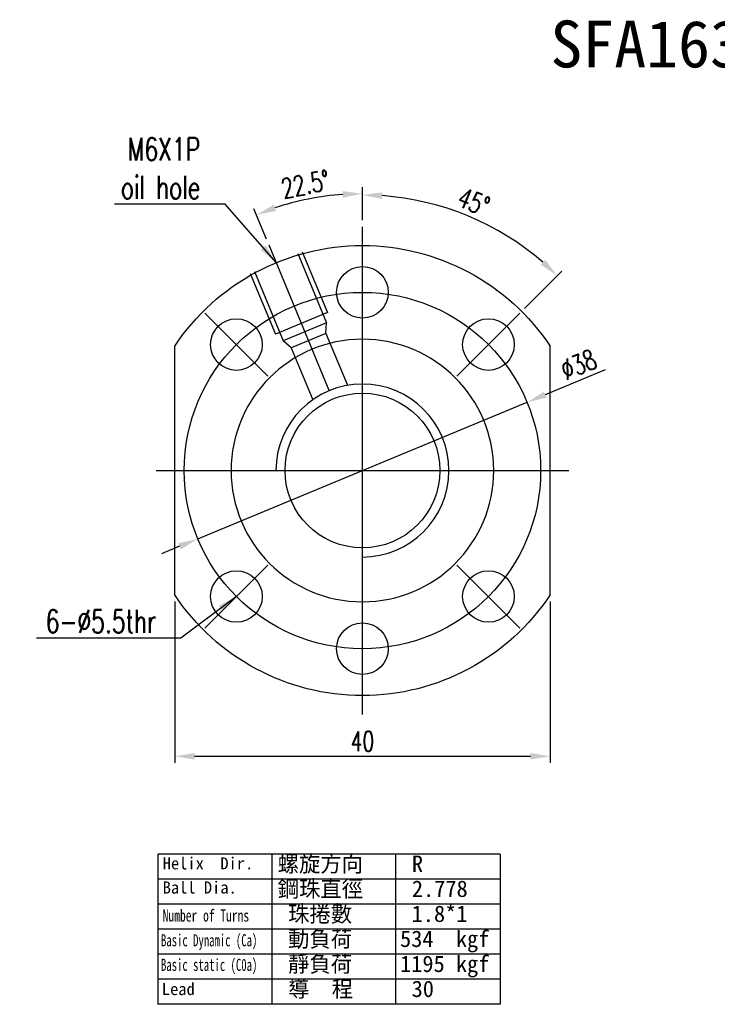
# Model space of a CAD drawing. Extents: x -230 to 1045, y -483 to 643.
# Tile 1 of 48: x -230 to -155, y 40 to 145. Entities that reach past the tile are written whole.
import ezdxf
from ezdxf.lldxf.tags import DXFTag

# ---------------------------------------------------------------- set-up
doc = ezdxf.new("R2010")
doc.units = 0
doc.header["$LTSCALE"] = 2
doc.header["$MEASUREMENT"] = 0
for name, color, linetype in [('CL', 1, 'CENTER'), ('DIM', 4, 'Continuous'), ('HID', 2, 'DASHED'), ('OUT', 3, 'Continuous')]:
    doc.layers.add(name, color=color, linetype=linetype)
doc.styles.add('DIM-7', font='SIMPLEX.shx', dxfattribs={"width": 0.7, "bigfont": 'chineset.shx'})
doc.styles.add('T', font='txt')
tags = doc.linetypes.add('CENTER', pattern=[2, 1.25, -0.25, 0.25, -0.25]).pattern_tags.tags
tags[10:11] = [DXFTag(74, 4), DXFTag(75, 0), DXFTag(340, '0'), DXFTag(46, 0.0), DXFTag(50, 0.0), DXFTag(44, 0.0), DXFTag(45, 0.0)]
tags[8:9] = [DXFTag(74, 4), DXFTag(75, 0), DXFTag(340, '0'), DXFTag(46, 0.0), DXFTag(50, 0.0), DXFTag(44, 0.0), DXFTag(45, 0.0)]
tags[6:7] = [DXFTag(74, 4), DXFTag(75, 0), DXFTag(340, '0'), DXFTag(46, 0.0), DXFTag(50, 0.0), DXFTag(44, 0.0), DXFTag(45, 0.0)]
tags[4:5] = [DXFTag(74, 4), DXFTag(75, 0), DXFTag(340, '0'), DXFTag(46, 0.0), DXFTag(50, 0.0), DXFTag(44, 0.0), DXFTag(45, 0.0)]
tags = doc.linetypes.add('DASHED', pattern=[0.75, 0.5, -0.25]).pattern_tags.tags
tags[6:7] = [DXFTag(74, 4), DXFTag(75, 0), DXFTag(340, '0'), DXFTag(46, 0.0), DXFTag(50, 0.0), DXFTag(44, 0.0), DXFTag(45, 0.0)]
tags[4:5] = [DXFTag(74, 4), DXFTag(75, 0), DXFTag(340, '0'), DXFTag(46, 0.0), DXFTag(50, 0.0), DXFTag(44, 0.0), DXFTag(45, 0.0)]
doc.dimstyles.new('CNS', dxfattribs={"dimscale": 0.7, "dimtxt": 3, "dimasz": 3, "dimexe": 1, "dimexo": 1, "dimgap": 1.5, "dimtad": 1, "dimdsep": 46, "dimtxsty": 'DIM-7', "dimcen": 0.09, "dimclrd": 4, "dimclre": 4, "dimclrt": 4, "dimadec": 0, "dimazin": 2, "dimtfac": 1, "dimtmove": 0, "dimatfit": 3, "dimfxl": 0, "dimtvp": 0.971429, "dimtolj": 1, "dimarcsym": 0})

# ---------------------------------------------------------------- blocks, each defined once
blk = doc.blocks.new('*D15')
at = {"layer": 'DEFPOINTS', "color": 0, "transparency": 16777216}
for p in [(-175.63, 103.94), (-210.73, 89.38)]:
    blk.add_point(p, dxfattribs=at)
at = {"layer": 'DIM', "color": 7, "lineweight": -2, "transparency": 16777216}
for p, q in [((-167.29, 107.4), (-173.69, 104.75)), ((-210.73, 89.38), (-175.63, 103.94)), ((-212.67, 88.58), (-214.61, 87.77))]:
    blk.add_line(p, q, dxfattribs=at)
at = {"layer": 'DIM', "color": 7, "transparency": 16777216}
for points in [[(-173.83, 105.07), (-173.56, 104.42), (-175.63, 103.94)], [(-212.8, 88.9), (-212.54, 88.25), (-210.73, 89.38)]]:
    blk.add_solid(points, dxfattribs=at)
at = {"layer": 'DIM', "color": 7, "transparency": 16777216, "insert": (-170.14, 107.96), "char_height": 2.1, "attachment_point": 5, "rotation": 22.5316, "style": 'DIM-7'}
blk.add_mtext('\\A1;∅38', dxfattribs=at)
blk = doc.blocks.new('*D16')
at = {"layer": 'DEFPOINTS', "color": 0, "transparency": 16777216}
for p in [(-213.18, 83.4), (-173.18, 83.4), (-173.18, 66.19)]:
    blk.add_point(p, dxfattribs=at)
at = {"layer": 'DIM', "color": 7, "lineweight": -2, "transparency": 16777216}
for p, q in [((-213.18, 82.7), (-213.18, 65.49)), ((-173.18, 82.7), (-173.18, 65.49)), ((-211.08, 66.19), (-175.28, 66.19))]:
    blk.add_line(p, q, dxfattribs=at)
at = {"layer": 'DIM', "color": 7, "transparency": 16777216}
for points in [[(-211.08, 66.54), (-211.08, 65.84), (-213.18, 66.19)], [(-175.28, 66.54), (-175.28, 65.84), (-173.18, 66.19)]]:
    blk.add_solid(points, dxfattribs=at)
at = {"layer": 'DIM', "color": 7, "transparency": 16777216, "insert": (-193.18, 67.8), "char_height": 2.1, "attachment_point": 5, "style": 'DIM-7'}
blk.add_mtext('\\A1;40', dxfattribs=at)
blk = doc.blocks.new('*D23')
at = {"layer": 'DEFPOINTS', "color": 0, "transparency": 16777216}
for p in [(-197.03, 125.93), (-193.18, 122.66), (-203.13, 120.68), (-196.71, 105.19), (-193.18, 70.66)]:
    blk.add_point(p, dxfattribs=at)
at = {"layer": 'DIM', "color": 7, "lineweight": -2, "transparency": 16777216}
for p, q in [((-193.18, 123.36), (-193.18, 126.88)), ((-203.4, 121.33), (-204.75, 124.58))]:
    blk.add_line(p, q, dxfattribs=at)
blk.add_arc((-193.18, 96.66), 29.52, 94.0768, 108.4232, dxfattribs=at)
at = {"layer": 'DIM', "color": 7, "transparency": 16777216}
for points in [[(-195.29, 126.46), (-195.27, 125.76), (-193.18, 126.18)], [(-202.39, 124.34), (-202.63, 125), (-204.48, 123.94)]]:
    blk.add_solid(points, dxfattribs=at)
at = {"layer": 'DIM', "color": 7, "transparency": 16777216, "insert": (-199.25, 127.19), "char_height": 2.1, "attachment_point": 5, "rotation": 11.25, "style": 'DIM-7'}
blk.add_mtext('\\A1;22.5°', dxfattribs=at)
blk = doc.blocks.new('*D24')
at = {"layer": 'DEFPOINTS', "color": 0, "transparency": 16777216}
for p in [(-193.18, 122.66), (-178.49, 122.11), (-176.39, 113.46), (-183.1, 106.74), (-193.18, 70.66)]:
    blk.add_point(p, dxfattribs=at)
at = {"layer": 'DIM', "color": 7, "lineweight": -2, "transparency": 16777216}
for p, q in [((-193.18, 123.36), (-193.18, 126.75)), ((-175.89, 113.95), (-171.91, 117.94))]:
    blk.add_line(p, q, dxfattribs=at)
blk.add_arc((-193.18, 96.66), 29.39, 49.0951, 85.9049, dxfattribs=at)
at = {"layer": 'DIM', "color": 7, "transparency": 16777216}
for points in [[(-191.09, 125.63), (-191.07, 126.33), (-193.18, 126.05)], [(-173.7, 119.13), (-174.18, 118.62), (-172.4, 117.44)]]:
    blk.add_solid(points, dxfattribs=at)
at = {"layer": 'DIM', "color": 7, "transparency": 16777216, "insert": (-181.32, 125.3), "char_height": 2.1, "attachment_point": 5, "rotation": 337.5, "style": 'DIM-7'}
blk.add_mtext('\\A1;45°', dxfattribs=at)

msp = doc.modelspace()

# ---------------------------------------------------------------- linework, layer by layer
at = {"layer": 'CL', "color": 7}
for p, q in [((-193.181, 70.662), (-193.181, 122.662)), ((-196.711, 105.185), (-203.131, 120.683)), ((-203.257, 106.739), (-209.975, 113.456)), ((-183.104, 106.739), (-176.387, 113.456)), ((-215.181, 96.662), (-171.181, 96.662)), ((-203.257, 86.586), (-209.975, 79.869)), ((-183.104, 86.586), (-176.387, 79.869))]:
    msp.add_line(p, q, dxfattribs=at)
msp.add_circle((-193.181, 96.662), 19, dxfattribs=at)
at = {"layer": 'DIM', "color": 7}
for p, q in [((-178.497, 55.753), (-215.001, 55.753)), ((-215.001, 55.753), (-215.001, 39.74)), ((-202.833, 55.753), (-202.833, 39.74)), ((-189.665, 55.753), (-189.665, 39.74)), ((-178.497, 55.753), (-178.497, 39.74)), ((-178.497, 53.084), (-215.001, 53.084)), ((-178.497, 50.415), (-215.001, 50.415)), ((-178.497, 47.747), (-215.001, 47.747)), ((-178.497, 45.078), (-215.001, 45.078)), ((-178.497, 42.409), (-215.001, 42.409)), ((-178.497, 39.74), (-215.001, 39.74))]:
    msp.add_line(p, q, dxfattribs=at)
msp.add_arc((-193.181, 96.662), 9.225, 270, 180, dxfattribs=at)
at = {"layer": 'HID', "color": 7, "linetype": 'DASHED', "ltscale": 1.647829}
for p, q in [((-200.055, 119.792), (-196.994, 112.401)), ((-199.594, 119.983), (-196.915, 113.516)), ((-205.137, 117.687), (-202.458, 111.22)), ((-204.675, 117.879), (-201.613, 110.488)), ((-196.915, 113.516), (-202.458, 111.22)), ((-196.994, 112.401), (-201.613, 110.488)), ((-197.073, 111.286), (-196.994, 112.401)), ((-200.769, 109.755), (-201.613, 110.488)), ((-197.073, 111.286), (-200.769, 109.755)), ((-197.073, 111.286), (-194.779, 105.748)), ((-200.769, 109.755), (-198.475, 104.217))]:
    msp.add_line(p, q, dxfattribs=at)
at = {"layer": 'HID', "color": 7, "linetype": 'DASHED', "ltscale": 0.009698}
msp.add_line((-181.297, 75.811), (-181.308, 75.838), dxfattribs=at)
msp.add_line((-181.297, 75.811), (-181.308, 75.838), dxfattribs=at)
at = {"layer": 'HID', "color": 7}
msp.add_line((-181.295, 75.807), (-181.297, 75.811), dxfattribs=at)
msp.add_line((-181.295, 75.807), (-181.297, 75.811), dxfattribs=at)
for points in [[(-187.281, 102.429), (-187.231, 102.378), (-187.182, 102.327), (-187.134, 102.274)], [(-187.281, 102.429), (-187.228, 102.375), (-187.175, 102.319), (-187.124, 102.264)], [(-187.281, 102.429), (-187.228, 102.375), (-187.175, 102.319), (-187.124, 102.264)]]:
    msp.add_open_spline(points, degree=3, dxfattribs=at)
at = {"layer": 'OUT', "color": 7}
for p, q in [((-213.181, 83.396), (-213.181, 109.929)), ((-173.181, 83.396), (-173.181, 109.929))]:
    msp.add_line(p, q, dxfattribs=at)
for centre, radius in [((-193.181, 115.662), 2.75), ((-206.616, 110.097), 2.75), ((-179.746, 110.097), 2.75), ((-193.181, 96.662), 8.25), ((-206.616, 83.227), 2.75), ((-179.746, 83.227), 2.75), ((-193.181, 77.662), 2.75)]:
    msp.add_circle(centre, radius, dxfattribs=at)
at = {"layer": 'OUT', "color": 7, "extrusion": (6.12303e-17, 0, -1)}
msp.add_circle((193.181, 96.662), 14, dxfattribs=at)
for start, end in [(33.55731, 146.44269), (213.55731, 326.44269)]:
    msp.add_arc((193.181, 96.662), 24, start, end, dxfattribs=at)

# ---------------------------------------------------------------- texts
at = {"color": 7, "style": 'T'}
msp.add_text('SFA1630', height=5, dxfattribs=at).set_placement((-173.136, 139.651))
at = {"layer": 'DIM', "color": 7, "style": 'T'}
for s, height, p in [('螺旋方向', 1.75, (-202.215, 53.859)), ('Helix  Dir.', 1.29024, (-214.471, 54.129)), ('R', 1.75, (-187.909, 53.859)), ('Ball Dia.', 1.2902, (-214.471, 51.553)), ('鋼珠直徑', 1.75, (-202.215, 51.19)), ('2.778', 1.75, (-187.909, 51.19)), ('珠捲數', 1.75, (-201.104, 48.521)), ('1.8*1', 1.75, (-187.936, 48.521)), ('動負荷', 1.75, (-201.104, 45.852)), ('534  kgf', 1.75, (-189.17, 45.852)), ('靜負荷', 1.75, (-201.104, 43.183)), ('1195 kgf', 1.75, (-189.17, 43.183)), ('Lead', 1.2902, (-214.563, 40.725)), ('導  程', 1.75, (-201.104, 40.515)), ('30', 1.75, (-187.936, 40.515))]:
    msp.add_text(s, height=height, dxfattribs=at).set_placement(p)
for s, width, p in [('Number of Turns', 0.7, (-214.471, 48.561)), ('Basic Dynamic (Ca)', 0.65, (-214.655, 45.924)), ('Basic static (C0a)', 0.65, (-214.655, 43.304))]:
    msp.add_text(s, height=1.29024, dxfattribs=dict(at, width=width)).set_placement(p)
at = {"layer": 'DIM', "color": 7, "char_height": 2.45, "attachment_point": 9, "style": 'DIM-7'}
for s, insert in [('\\A1;M6X1P\\Poil hole', (-210.475, 125.624)), ('\\A1;6-%%C5.5thr', (-215.184, 79.351))]:
    msp.add_mtext(s, dxfattribs=dict(at, insert=insert))

# ---------------------------------------------------------------- dimensions: what is measured, and where the dimension line sits
at = {"layer": 'DIM', "color": 7}
for base, line1, picture, middle in [((-197.034, 125.93), ((-196.711, 105.185), (-203.131, 120.683)), '*D23', (-199.254, 127.194)), ((-178.487, 122.113), ((-183.104, 106.739), (-176.387, 113.456)), '*D24', (-181.318, 125.301))]:
    dim = msp.add_angular_dim_2l(base=base, line1=line1, line2=((-193.181, 70.662), (-193.181, 122.662)), dimstyle='CNS', override={"dimscale": 0.7, "dimgap": 0.8, "dimtad": 1, "dimclrd": 7, "dimclre": 7, "dimclrt": 7, "dimadec": 2, "dimazin": 2, "dimtm": 1e-09, "dimtfac": 0.6, "dimtmove": 1}, dxfattribs=at)
    dim.commit()
    dim.dimension.update_dxf_attribs({"geometry": picture, "text_midpoint": middle})
dim = msp.add_diameter_dim_2p(p1=(-210.73, 89.382), p2=(-175.631, 103.943), dimstyle='CNS', override={"dimscale": 0.7, "dimgap": 0.8, "dimtad": 1, "dimclrd": 7, "dimclre": 4, "dimclrt": 7, "dimadec": 2, "dimazin": 2, "dimtm": 1e-09, "dimtfac": 0.6, "dimtmove": 1}, dxfattribs=at)
dim.commit()
dim.dimension.update_dxf_attribs({"geometry": '*D15', "text_midpoint": (-170.138, 107.965)})
dim = msp.add_linear_dim(base=(-173.181, 66.186), p1=(-213.181, 83.396), p2=(-173.181, 83.396), dimstyle='CNS', override={"dimscale": 0.7, "dimgap": 0.8, "dimtad": 1, "dimclrd": 7, "dimclre": 7, "dimclrt": 7, "dimadec": 2, "dimazin": 2, "dimtm": 1e-09, "dimtfac": 0.6, "dimtmove": 1}, dxfattribs=at)
dim.commit()
dim.dimension.update_dxf_attribs({"geometry": '*D16', "text_midpoint": (-193.181, 67.796)})

# ---------------------------------------------------------------- leaders
at = {"layer": 'DIM', "color": 7, "annotation_type": 0, "has_hookline": 1, "hookline_direction": 1}
for points, override, text_width in [([(-202.365, 118.835), (-207.815, 125.064), (-209.915, 125.064)], {"dimgap": 0.8, "dimclrd": 7, "dimadec": 2, "dimtm": 1e-09, "dimtfac": 0.6, "dimtmove": 1}, 9.147), ([(-206.616, 83.227), (-212.524, 78.791), (-214.624, 78.791)], {"dimscale": 0.7, "dimgap": 0.8, "dimtad": 1, "dimclrd": 7, "dimclre": 4, "dimadec": 2, "dimazin": 2, "dimtm": 1e-09, "dimtfac": 0.6, "dimtmove": 1}, 12.74)]:
    msp.add_leader(points, dimstyle='CNS', override=override, dxfattribs=dict(at, text_width=text_width))

doc.saveas('drawing.dxf')
